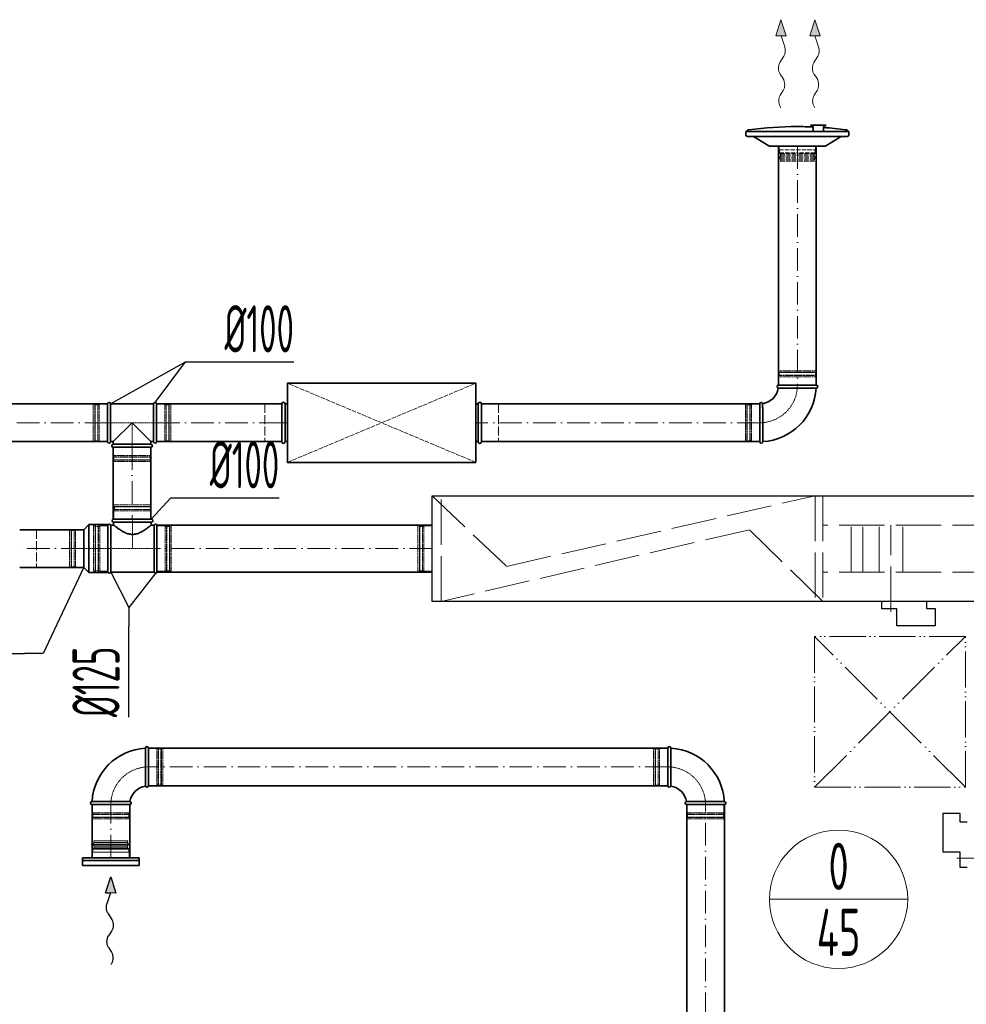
# Model space of a CAD drawing. Header units: millimetres. Extents: x -20688 to 44066, y -7315 to 67290.
# Tile 35 of 75: x 32606 to 35117, y 15352 to 17964. Entities that reach past the tile are written whole.
import ezdxf
from ezdxf.enums import TextEntityAlignment as Align

# ---------------------------------------------------------------- set-up
doc = ezdxf.new("R2010")
doc.units = ezdxf.units.MM
for name, pattern in [('ACAD_ISO02W100', [15, 12, -3]), ('ACAD_ISO05W100', [33, 24, -3, 0, -3, 0, -3]), ('ACAD_ISO10W100', [18, 12, -3, 0, -3]), ('phl_thick', [0])]:
    doc.linetypes.add(name, pattern=pattern)
for name, color, linetype, lineweight in [('VZT_01 SUP (PŘÍVOD) - OBRYS', 5, 'Continuous', 35), ('VZT_02 SUP (PŘÍVOD) - OSA', 5, 'ACAD_ISO10W100', 5), ('VZT_05 ETA (ODVOD) - OBRYS', 6, 'Continuous', 35), ('VZT_06 ETA (ODVOD) - OSA', 6, 'ACAD_ISO10W100', 5), ('VZT_21 ZAŘÍZENÍ - OBRYS', 1, 'Continuous', 30), ('VZT_22 ZAŘÍZENÍ - DETAIL', 8, 'Continuous', 5), ('VZT_30 DISTRIBUČNÍ PRVKY - OBRYS', 1, 'Continuous', 35), ('VZT_35 TLUMIČE HLUKU - OBRYS', 1, 'Continuous', 35), ('VZT_36 TLUMIČE HLUKU - OSA', 1, 'ACAD_ISO10W100', 5), ('VZT_37 TLUMIČE HLUKU - DETAIL', 8, 'ACAD_ISO02W100', 5), ('VZT_50 POPIS - OBECNE', 7, 'Continuous', 13), ('VZT_52 POPIS - DISTRIBUCE', 7, 'Continuous', 5), ('VZT_60_KOTY - DIMENZE', 7, 'Continuous', 5), ('VZT_POŽADAVKY NA STAVBU - PODHLEDY', 4, 'ACAD_ISO05W100', 5)]:
    doc.layers.add(name, color=color, linetype=linetype, lineweight=lineweight)
for name, color, linetype, lineweight, plot in [('VZT_03 SUP (PŘÍVOD) - NETISK', 8, 'ACAD_ISO02W100', 5, False), ('VZT_07 ETA (ODVOD) - NETISK', 8, 'ACAD_ISO02W100', 5, False), ('VZT_34 DISTRIBUČNÍ PRVKY - NETISK', 8, 'ACAD_ISO02W100', 5, False), ('VZT_39 TLUMIČE HLUKU - NETISK', 8, 'ACAD_ISO02W100', 5, False)]:
    doc.layers.add(name, color=color, linetype=linetype, lineweight=lineweight, plot=plot)
doc.styles.add('EVORA_125', font='isocp.shx', dxfattribs={"width": 0.6, "height": 125})
doc.styles.add('JS', font='isocp.shx', dxfattribs={"width": 0.6, "height": 125})

msp = doc.modelspace()

# ---------------------------------------------------------------- linework, layer by layer
at = {"color": 0, "lineweight": 13}
for p, q in [((34625.1, 17963.9), (34611.7, 17920.7)), ((34639.6, 17921.1), (34625.1, 17963.9)), ((34715.1, 17963.9), (34701.7, 17920.7)), ((34729.6, 17921.1), (34715.1, 17963.9)), ((34611.7, 17920.7), (34625.7, 17920.9)), ((34639.6, 17921.1), (34625.7, 17920.9)), ((34625.7, 17920.9), (34635.4, 17892.3)), ((34701.7, 17920.7), (34715.7, 17920.9)), ((34729.6, 17921.1), (34715.7, 17920.9)), ((34715.7, 17920.9), (34725.4, 17892.3)), ((34633.1, 17866.9), (34622.7, 17850.4)), ((34723.1, 17866.9), (34712.7, 17850.4)), ((34623.1, 17819.4), (34631.1, 17807.5)), ((34713.1, 17819.4), (34721.1, 17807.5)), ((34631.5, 17776.5), (34623.3, 17763.5)), ((34721.5, 17776.5), (34713.3, 17763.5))]:
    msp.add_line(p, q, dxfattribs=at)
at = {"lineweight": 13}
for p, q in [((34623.2, 17733.4), (34625.1, 17730.3)), ((34713.2, 17733.4), (34715.1, 17730.3))]:
    msp.add_line(p, q, dxfattribs=at)
at = {"color": 8, "lineweight": 5}
for points in [[(32803.9, 15781.3), (32802.4, 15785.2), (32847.6, 15785.2)], [(32802.9, 15781.1), (32847.6, 15781.1)], [(32891.3, 15781.3), (32892.8, 15785.2), (32847.6, 15785.2)], [(32892.3, 15781.1), (32847.6, 15781.1)], [(32799.1, 15740.2), (32799.1, 15755.2), (32896.1, 15755.2), (32896.1, 15740.2)], [(32800.1, 15763.1), (32847.6, 15763.1)], [(32802, 15765.8), (32847.6, 15765.8)], [(32803.7, 15769.4), (32847.6, 15769.4)], [(32891.5, 15769.4), (32847.6, 15769.4)], [(32893.1, 15765.8), (32847.6, 15765.8)], [(32895.1, 15763.1), (32847.6, 15763.1)], [(32799.1, 15740.2), (32896.1, 15740.2)]]:
    msp.add_lwpolyline(points, dxfattribs=at)
for points in [[(32795.5, 15775.1), (32801.2, 15776.5, -0.060863), (32801.8, 15776.6), (32847.6, 15776.6)], [(32795.5, 15775.1), (32801.4, 15773.7, 0.058981), (32802, 15773.6), (32847.6, 15773.6)], [(32800.1, 15755.2), (32800.1, 15763.1, -0.291473), (32801.6, 15765.5, -0.291473)], [(32899.7, 15775.1), (32894, 15776.5, 0.060863), (32893.3, 15776.6), (32847.6, 15776.6)], [(32899.7, 15775.1), (32893.8, 15773.7, -0.058981), (32893.2, 15773.6), (32847.6, 15773.6)], [(32895.1, 15755.2), (32895.1, 15763.1, 0.291473), (32893.6, 15765.5, 0.291473)]]:
    msp.add_lwpolyline(points, format="xyb", dxfattribs=at)
for centre, radius, start, end in [((32811.9, 15775.8), 10.5, 149.7176, 217.8378), ((32883.2, 15775.8), 10.5, 322.1622, 30.2824), ((32799.8, 15768.9), 3.88, 297.4993, 6.6735), ((32895.4, 15768.9), 3.88, 173.3265, 242.5007)]:
    msp.add_arc(centre, radius, start, end, dxfattribs=at)
at = {"color": 0, "lineweight": 13}
for centre, start_param, end_param in [((34623.6, 17882.2), 3.908129, 5.191299), ((34713.6, 17882.2), 3.908129, 5.191299), ((34632.2, 17835), 0.766537, 2.375056), ((34722.2, 17835), 0.766537, 2.375056), ((34622, 17791.8), 3.908129, 5.516649), ((34712, 17791.8), 3.908129, 5.516649), ((34632.9, 17748.2), 0.766537, 2.320574), ((34722.9, 17748.2), 0.766537, 2.320574)]:
    msp.add_ellipse(centre, major_axis=(-0.3, 21.5), ratio=0.625, start_param=start_param, end_param=end_param, dxfattribs=at)
for points in [[(34639.6, 17921.1), (34611.7, 17920.7), (34625.1, 17963.9)], [(34729.6, 17921.1), (34701.7, 17920.7), (34715.1, 17963.9)]]:
    msp.add_solid(points, dxfattribs=at)
at = {"layer": 'VZT_01 SUP (PŘÍVOD) - OBRYS'}
for p, q in [((34619, 16994.5), (34719, 16994.5)), ((34719, 16986.5), (34668.8, 16986.5)), ((32838.8, 16944.5), (32838.8, 16844.5)), ((32846.8, 16944.5), (32846.8, 16844.5)), ((32846.8, 16944.5), (32960.8, 16944.5)), ((32960.8, 16944.5), (32960.8, 16844.5)), ((32968.8, 16944.5), (32968.8, 16844.5)), ((34569, 16844.5), (34569, 16944.5)), ((32853.9, 16844.5), (32903.9, 16894.5)), ((32903.9, 16894.5), (32953.9, 16844.5)), ((34577, 16844.5), (34577, 16894.7)), ((32846.8, 16844.5), (32853.9, 16844.5)), ((32853.9, 16837.5), (32853.9, 16844.5)), ((32953.9, 16837.5), (32853.9, 16837.5)), ((32953.9, 16829.5), (32853.9, 16829.5)), ((32953.9, 16837.5), (32953.9, 16844.5)), ((32953.9, 16844.5), (32960.8, 16844.5)), ((32776, 16610.8), (32789.5, 16624.3)), ((32789.5, 16624.3), (32789.5, 16497.3)), ((32840, 16624.3), (32789.5, 16624.3)), ((32840, 16624.3), (32840, 16497.3)), ((32840, 16623.3), (32840, 16498.3)), ((32847.7, 16623.3), (32847.7, 16498.3)), ((32847.7, 16623.3), (32855, 16623.3)), ((32955, 16638.8), (32855, 16638.8)), ((32955, 16630.8), (32855, 16630.8)), ((32855, 16630.8), (32855, 16623.3)), ((32955, 16630.8), (32955, 16623.3)), ((32955, 16623.3), (32962.4, 16623.3)), ((32962.4, 16498.3), (32962.4, 16623.3)), ((32970, 16623.3), (32970, 16498.3)), ((32776, 16610.8), (32776, 16510.8)), ((32776, 16510.8), (32789.5, 16497.3)), ((32840, 16497.3), (32789.5, 16497.3)), ((32847.7, 16498.3), (32962.4, 16498.3))]:
    msp.add_line(p, q, dxfattribs=at)
for points in [[(34619, 16994.5), (34619, 17628.3)], [(34719, 16994.5), (34719, 17628.3)], [(32499.7, 16944.5), (32838.8, 16944.5)], [(32968.8, 16944.5), (33301.1, 16944.5)], [(33831.1, 16944.5), (34569, 16944.5)], [(32499.7, 16844.5), (32838.8, 16844.5)], [(32853.9, 16638.8), (32853.9, 16829.5)], [(32953.9, 16638.8), (32953.9, 16829.5)], [(32968.8, 16844.5), (33301.1, 16844.5)], [(33831.1, 16844.5), (34569, 16844.5)], [(32970, 16623.3), (33700.1, 16623.3)], [(32605.8, 16610.8), (32776, 16610.8)], [(32605.8, 16510.8), (32776, 16510.8)], [(32970, 16498.3), (33700.1, 16498.3)]]:
    msp.add_lwpolyline(points, dxfattribs=at)
for centre, radius, start, end in [((34569, 16994.5), 50, 279.1478, 350.8522), ((34569, 16994.5), 150, 273.0572, 356.9428), ((34619, 16990.5), 4, 90, 260.8522), ((34719, 16990.5), 4, 270, 90), ((32842.8, 16944.5), 4, 0, 180), ((32964.8, 16944.5), 4, 0, 180), ((34573, 16944.5), 4, 9.1478, 180), ((32842.8, 16844.5), 4, 180, 0), ((32853.9, 16833.5), 4, 90, 270), ((32953.9, 16833.5), 4, 270, 90), ((32964.8, 16844.5), 4, 180, 0), ((34573, 16844.5), 4, 180, 0), ((32843.8, 16621.6), 4.17, 23.4678, 156.5322), ((32855, 16634.8), 4, 90, 270), ((32955, 16634.8), 4, 270, 90), ((32966.2, 16621.6), 4.17, 23.4678, 156.5322), ((32843.8, 16499.9), 4.17, 203.4678, 336.5322), ((32966.2, 16499.9), 4.17, 203.4678, 336.5322)]:
    msp.add_arc(centre, radius, start, end, dxfattribs=at)
for points, knots in [([(34618.3, 16986.5), (34618.3, 16986.5), (34619.4, 16986.5), (34623.9, 16986.5), (34627.4, 16986.5), (34636.3, 16986.5), (34641.6, 16986.5), (34653.6, 16986.5), (34660, 16986.5), (34667.3, 16986.5), (34668.1, 16986.5), (34668.8, 16986.5)], [157.874915, 157.874915, 157.874915, 157.874915, 176.103874, 176.103874, 195.460379, 195.460379, 215.101284, 215.101284, 234.82164, 234.82164, 237.034743, 237.034743, 237.034743, 237.034743]), ([(34577, 16894.7), (34577, 16901), (34577, 16907.3), (34577, 16919.4), (34577, 16925), (34576.9, 16934.5), (34576.9, 16938.3), (34576.9, 16943.6), (34576.9, 16945), (34576.9, 16945.1), (34576.9, 16945.1), (34576.9, 16945.1)], [78.71119, 78.71119, 78.71119, 78.71119, 97.804615, 97.804615, 117.523893, 117.523893, 137.264303, 137.264303, 156.831737, 156.831737, 157.874915, 157.874915, 157.874915, 157.874915]), ([(32955, 16623.3), (32955, 16623.3), (32954.9, 16623.2), (32954.6, 16622.9), (32954.3, 16622.7), (32953.7, 16622.2), (32953.2, 16621.9), (32952.2, 16621.1), (32951.7, 16620.6), (32950.4, 16619.6), (32949.6, 16619), (32948.1, 16617.8), (32947.2, 16617.2), (32945.4, 16615.9), (32944.4, 16615.2), (32942.5, 16613.7), (32941.4, 16613), (32939.3, 16611.6), (32938.1, 16610.8), (32935.7, 16609.2), (32934.4, 16608.4), (32931.8, 16606.8), (32930.4, 16606), (32927.6, 16604.5), (32926.1, 16603.8), (32921.6, 16601.7), (32918.4, 16600.4), (32913.5, 16599.2), (32911.8, 16598.8), (32908.4, 16598.4), (32906.7, 16598.3), (32903.3, 16598.3), (32901.6, 16598.4), (32898.2, 16598.8), (32896.6, 16599.2), (32891.6, 16600.4), (32888.5, 16601.7), (32883.9, 16603.8), (32882.5, 16604.5), (32879.6, 16606), (32878.2, 16606.8), (32875.6, 16608.4), (32874.3, 16609.2), (32871.9, 16610.8), (32870.7, 16611.6), (32868.6, 16613), (32867.6, 16613.7), (32865.6, 16615.2), (32864.6, 16615.9), (32862.8, 16617.2), (32862, 16617.8), (32860.4, 16619), (32859.7, 16619.6), (32858.4, 16620.6), (32857.8, 16621.1), (32856.8, 16621.9), (32856.4, 16622.2), (32855.7, 16622.7), (32855.4, 16622.9), (32855.1, 16623.2), (32855, 16623.3), (32855, 16623.3)], [80.753728, 80.753728, 80.753728, 80.753728, 85.721109, 85.721109, 90.68849, 90.68849, 95.655871, 95.655871, 100.623252, 100.623252, 105.590633, 105.590633, 110.558015, 110.558015, 115.525396, 115.525396, 120.492777, 120.492777, 125.619612, 125.619612, 130.746447, 130.746447, 135.873281, 135.873281, 141.000116, 141.000116, 151.253786, 151.253786, 156.38062, 156.38062, 161.507455, 161.507455, 166.63429, 166.63429, 171.761125, 171.761125, 182.014794, 182.014794, 187.141629, 187.141629, 192.268464, 192.268464, 197.395298, 197.395298, 202.522133, 202.522133, 207.489514, 207.489514, 212.456896, 212.456896, 217.424277, 217.424277, 222.391658, 222.391658, 227.359039, 227.359039, 232.32642, 232.32642, 237.293801, 237.293801, 242.261183, 242.261183, 242.261183, 242.261183])]:
    msp.add_open_spline(points, degree=3, knots=knots, dxfattribs=at)
at = {"layer": 'VZT_02 SUP (PŘÍVOD) - OSA', "ltscale": 5}
for points in [[(34669, 17628.3), (34669, 16994.5)], [(32838.8, 16894.5), (32499.7, 16894.5)], [(33301.1, 16894.5), (32968.8, 16894.5)], [(34569, 16894.5), (33831.1, 16894.5)], [(32903.9, 16829.5), (32903.9, 16638.8)], [(32776, 16560.8), (32605.8, 16560.8)], [(33700.1, 16560.8), (32970, 16560.8)]]:
    msp.add_lwpolyline(points, dxfattribs=at)
at = {"layer": 'VZT_02 SUP (PŘÍVOD) - OSA', "ltscale": 0.3}
msp.add_lwpolyline([(34669, 16994.5), (34669, 16994.5, -0.414214), (34569, 16894.5), (34569, 16894.5)], format="xyb", dxfattribs=at)
for points in [[(32838.8, 16894.5), (32968.8, 16894.5)], [(32903.9, 16829.5), (32903.8, 16894.5)], [(32905, 16638.8), (32905, 16560.8)], [(32840, 16560.8), (32776, 16560.8)], [(32840, 16560.8), (32970, 16560.8)]]:
    msp.add_lwpolyline(points, dxfattribs=at)
at = {"layer": 'VZT_03 SUP (PŘÍVOD) - NETISK', "ltscale": 0.4}
for p, q in [((34718, 17032.5), (34620, 17032.5)), ((34620, 17032.5), (34620, 17028.5)), ((34718, 17032.5), (34718, 17028.5)), ((34719, 17028), (34619, 17028)), ((34619, 17028), (34619, 17027.5)), ((34719, 17027.5), (34619, 17027.5)), ((34719, 17020.5), (34619, 17020.5)), ((34619, 17020.5), (34619, 17020)), ((34719, 17020), (34619, 17020)), ((34718, 17028.5), (34620, 17028.5)), ((34718, 17016.5), (34620, 17016.5)), ((34620, 17016.5), (34620, 16994.5)), ((34621, 17028.5), (34621, 17028)), ((34621, 17027.5), (34621, 17020.5)), ((34621, 17020), (34621, 17016.5)), ((34717, 17028.5), (34717, 17028)), ((34717, 17027.5), (34717, 17020.5)), ((34717, 17020), (34717, 17016.5)), ((34718, 17016.5), (34718, 16994.5)), ((34719, 17028), (34719, 17027.5)), ((34719, 17020.5), (34719, 17020)), ((32800.8, 16943.5), (32800.8, 16845.5)), ((32800.8, 16943.5), (32804.8, 16943.5)), ((32804.8, 16943.5), (32804.8, 16845.5)), ((32804.8, 16942.5), (32805.3, 16942.5)), ((32805.3, 16944.5), (32805.3, 16844.5)), ((32805.3, 16944.5), (32805.8, 16944.5)), ((32805.8, 16944.5), (32805.8, 16844.5)), ((32805.8, 16942.5), (32812.8, 16942.5)), ((32812.8, 16944.5), (32812.8, 16844.5)), ((32812.8, 16944.5), (32813.3, 16944.5)), ((32813.3, 16944.5), (32813.3, 16844.5)), ((32813.3, 16942.5), (32816.8, 16942.5)), ((32816.8, 16943.5), (32816.8, 16845.5)), ((32816.8, 16943.5), (32838.8, 16943.5)), ((32968.8, 16943.5), (32990.8, 16943.5)), ((32990.8, 16943.5), (32990.8, 16845.5)), ((32990.8, 16942.5), (32994.3, 16942.5)), ((32994.3, 16944.5), (32994.3, 16844.5)), ((32994.3, 16944.5), (32994.8, 16944.5)), ((32994.8, 16944.5), (32994.8, 16844.5)), ((32994.8, 16942.5), (33001.8, 16942.5)), ((33001.8, 16944.5), (33001.8, 16844.5)), ((33001.8, 16944.5), (33002.3, 16944.5)), ((33002.3, 16944.5), (33002.3, 16844.5)), ((33002.3, 16942.5), (33002.8, 16942.5)), ((33002.8, 16943.5), (33002.8, 16845.5)), ((33002.8, 16943.5), (33006.8, 16943.5)), ((33006.8, 16943.5), (33006.8, 16845.5)), ((34531, 16845.5), (34531, 16943.5)), ((34535, 16943.5), (34531, 16943.5)), ((34535, 16845.5), (34535, 16943.5)), ((34535.5, 16942.5), (34535, 16942.5)), ((34535.5, 16844.5), (34535.5, 16944.5)), ((34536, 16944.5), (34535.5, 16944.5)), ((34536, 16844.5), (34536, 16944.5)), ((34543, 16942.5), (34536, 16942.5)), ((34543, 16844.5), (34543, 16944.5)), ((34543.5, 16944.5), (34543, 16944.5)), ((34543.5, 16844.5), (34543.5, 16944.5)), ((34547, 16942.5), (34543.5, 16942.5)), ((34547, 16845.5), (34547, 16943.5)), ((34569, 16943.5), (34547, 16943.5)), ((32800.8, 16845.5), (32804.8, 16845.5)), ((32804.8, 16846.5), (32805.3, 16846.5)), ((32805.3, 16844.5), (32805.8, 16844.5)), ((32805.8, 16846.5), (32812.8, 16846.5)), ((32812.8, 16844.5), (32813.3, 16844.5)), ((32813.3, 16846.5), (32816.8, 16846.5)), ((32816.8, 16845.5), (32838.8, 16845.5)), ((32854.9, 16829.5), (32854.9, 16807.5)), ((32952.9, 16829.5), (32952.9, 16807.5)), ((32968.8, 16845.5), (32990.8, 16845.5)), ((32990.8, 16846.5), (32994.3, 16846.5)), ((32994.3, 16844.5), (32994.8, 16844.5)), ((32994.8, 16846.5), (33001.8, 16846.5)), ((33001.8, 16844.5), (33002.3, 16844.5)), ((33002.3, 16846.5), (33002.8, 16846.5)), ((33002.8, 16845.5), (33006.8, 16845.5)), ((34535, 16845.5), (34531, 16845.5)), ((34535.5, 16846.5), (34535, 16846.5)), ((34536, 16844.5), (34535.5, 16844.5)), ((34543, 16846.5), (34536, 16846.5)), ((34543.5, 16844.5), (34543, 16844.5)), ((34547, 16846.5), (34543.5, 16846.5)), ((34569, 16845.5), (34547, 16845.5)), ((32953.9, 16804), (32853.9, 16804)), ((32853.9, 16804), (32853.9, 16803.5)), ((32953.9, 16803.5), (32853.9, 16803.5)), ((32953.9, 16796.5), (32853.9, 16796.5)), ((32853.9, 16796.5), (32853.9, 16796)), ((32952.9, 16807.5), (32854.9, 16807.5)), ((32855.9, 16807.5), (32855.9, 16804)), ((32855.9, 16803.5), (32855.9, 16796.5)), ((32951.9, 16807.5), (32951.9, 16804)), ((32951.9, 16803.5), (32951.9, 16796.5)), ((32953.9, 16804), (32953.9, 16803.5)), ((32953.9, 16796.5), (32953.9, 16796)), ((32953.9, 16796), (32853.9, 16796)), ((32952.9, 16795.5), (32854.9, 16795.5)), ((32854.9, 16795.5), (32854.9, 16791.5)), ((32952.9, 16791.5), (32854.9, 16791.5)), ((32855.9, 16796), (32855.9, 16795.5)), ((32951.9, 16796), (32951.9, 16795.5)), ((32952.9, 16795.5), (32952.9, 16791.5)), ((32955, 16672.3), (32855, 16672.3)), ((32855, 16671.8), (32855, 16672.3)), ((32955, 16671.8), (32855, 16671.8)), ((32954, 16676.8), (32856, 16676.8)), ((32856, 16672.8), (32856, 16676.8)), ((32954, 16672.8), (32856, 16672.8)), ((32857, 16672.3), (32857, 16672.8)), ((32857, 16664.8), (32857, 16671.8)), ((32953, 16672.3), (32953, 16672.8)), ((32953, 16664.8), (32953, 16671.8)), ((32954, 16672.8), (32954, 16676.8)), ((32955, 16671.8), (32955, 16672.3)), ((32955, 16664.8), (32855, 16664.8)), ((32855, 16664.3), (32855, 16664.8)), ((32955, 16664.3), (32855, 16664.3)), ((32954, 16660.8), (32856, 16660.8)), ((32856, 16638.8), (32856, 16660.8)), ((32857, 16660.8), (32857, 16664.3)), ((32953, 16660.8), (32953, 16664.3)), ((32954, 16638.8), (32954, 16660.8)), ((32955, 16664.3), (32955, 16664.8)), ((32802, 16620.8), (32802, 16500.8)), ((32806, 16620.8), (32802, 16620.8)), ((32806, 16620.8), (32806, 16500.8)), ((32806.5, 16619.8), (32806, 16619.8)), ((32806.5, 16621.8), (32806.5, 16499.8)), ((32807, 16621.8), (32806.5, 16621.8)), ((32807, 16621.8), (32807, 16499.8)), ((32814, 16619.8), (32807, 16619.8)), ((32814, 16621.8), (32814, 16499.8)), ((32814.5, 16621.8), (32814, 16621.8)), ((32814.5, 16621.8), (32814.5, 16499.8)), ((32818, 16619.8), (32814.5, 16619.8)), ((32818, 16620.8), (32818, 16500.8)), ((32840, 16620.8), (32818, 16620.8)), ((32992, 16620.8), (32970, 16620.8)), ((32992, 16620.8), (32992, 16500.8)), ((32995.5, 16619.8), (32992, 16619.8)), ((32995.5, 16621.8), (32995.5, 16499.8)), ((32996, 16621.8), (32995.5, 16621.8)), ((32996, 16621.8), (32996, 16499.8)), ((33003, 16619.8), (32996, 16619.8)), ((33003, 16621.8), (33003, 16499.8)), ((33003.5, 16621.8), (33003, 16621.8)), ((33003.5, 16621.8), (33003.5, 16499.8)), ((33004, 16619.8), (33003.5, 16619.8)), ((33004, 16620.8), (33004, 16500.8)), ((33008, 16620.8), (33004, 16620.8)), ((33008, 16620.8), (33008, 16500.8)), ((32738, 16511.8), (32738, 16609.8)), ((32738, 16609.8), (32742, 16609.8)), ((32742, 16511.8), (32742, 16609.8)), ((32742, 16608.8), (32742.5, 16608.8)), ((32742.5, 16510.8), (32742.5, 16610.8)), ((32742.5, 16610.8), (32743, 16610.8)), ((32743, 16510.8), (32743, 16610.8)), ((32743, 16608.8), (32750, 16608.8)), ((32750, 16510.8), (32750, 16610.8)), ((32750, 16610.8), (32750.5, 16610.8)), ((32750.5, 16510.8), (32750.5, 16610.8)), ((32750.5, 16608.8), (32754, 16608.8)), ((32754, 16511.8), (32754, 16609.8)), ((32754, 16609.8), (32776, 16609.8)), ((32738, 16511.8), (32742, 16511.8)), ((32742, 16512.8), (32742.5, 16512.8)), ((32742.5, 16510.8), (32743, 16510.8)), ((32743, 16512.8), (32750, 16512.8)), ((32750, 16510.8), (32750.5, 16510.8)), ((32750.5, 16512.8), (32754, 16512.8)), ((32754, 16511.8), (32776, 16511.8)), ((32806, 16500.8), (32802, 16500.8)), ((32806.5, 16501.8), (32806, 16501.8)), ((32807, 16499.8), (32806.5, 16499.8)), ((32814, 16501.8), (32807, 16501.8)), ((32814.5, 16499.8), (32814, 16499.8)), ((32818, 16501.8), (32814.5, 16501.8)), ((32840, 16500.8), (32818, 16500.8)), ((32992, 16500.8), (32970, 16500.8)), ((32995.5, 16501.8), (32992, 16501.8)), ((32996, 16499.8), (32995.5, 16499.8)), ((33003, 16501.8), (32996, 16501.8)), ((33003.5, 16499.8), (33003, 16499.8)), ((33004, 16501.8), (33003.5, 16501.8)), ((33008, 16500.8), (33004, 16500.8))]:
    msp.add_line(p, q, dxfattribs=at)
at = {"layer": 'VZT_05 ETA (ODVOD) - OBRYS'}
for p, q in [((32939.7, 16031.5), (32939.7, 15981.3)), ((32947.7, 16031.5), (32947.7, 15931.5)), ((34325.3, 16031.5), (34325.3, 15931.5)), ((34333.3, 16031.5), (34333.3, 15981.3)), ((32797.7, 15889.5), (32847.9, 15889.5)), ((34475.3, 15889.5), (34425.2, 15889.5)), ((32897.7, 15881.5), (32797.7, 15881.5)), ((34375.3, 15881.5), (34475.3, 15881.5))]:
    msp.add_line(p, q, dxfattribs=at)
for points in [[(32947.7, 16031.5), (34325.3, 16031.5)], [(32947.7, 15931.5), (34325.3, 15931.5)], [(32797.7, 15880.5), (32797.7, 15741.3)], [(32897.7, 15880.5), (32897.7, 15741.3)]]:
    msp.add_lwpolyline(points, dxfattribs=at)
at = {"layer": 'VZT_05 ETA (ODVOD) - OBRYS', "elevation": 0}
for points in [[(34375.3, 15881.5), (34375.3, 14241.6)], [(34475.3, 15881.5), (34475.3, 14241.6)]]:
    msp.add_lwpolyline(points, dxfattribs=at)
at = {"layer": 'VZT_05 ETA (ODVOD) - OBRYS'}
for centre, radius, start, end in [((32947.7, 15881.5), 150, 93.0572, 176.9428), ((32943.7, 16031.5), 4, 0, 180), ((34329.3, 16031.5), 4, 0, 180), ((34325.3, 15881.5), 150, 3.0572, 86.9428), ((32947.7, 15881.5), 50, 99.1478, 170.8522), ((32943.7, 15931.5), 4, 189.1478, 0), ((34329.3, 15931.5), 4, 180, 350.8522), ((34325.3, 15881.5), 50, 9.1478, 80.8522), ((32797.7, 15885.5), 4, 90, 270), ((32897.7, 15885.5), 4, 270, 80.8522), ((34375.3, 15885.5), 4, 99.1478, 270), ((34475.3, 15885.5), 4, 270, 90)]:
    msp.add_arc(centre, radius, start, end, dxfattribs=at)
for points, knots in [([(32939.7, 15981.3), (32939.7, 15975), (32939.7, 15968.6), (32939.7, 15956.6), (32939.7, 15951), (32939.8, 15941.5), (32939.8, 15937.7), (32939.8, 15932.4), (32939.8, 15931), (32939.8, 15930.8), (32939.8, 15930.8), (32939.8, 15930.8)], [78.71119, 78.71119, 78.71119, 78.71119, 97.804615, 97.804615, 117.523893, 117.523893, 137.264303, 137.264303, 156.831737, 156.831737, 157.874915, 157.874915, 157.874915, 157.874915]), ([(34333.3, 15981.3), (34333.3, 15975), (34333.3, 15968.6), (34333.3, 15956.6), (34333.3, 15951), (34333.3, 15941.5), (34333.3, 15937.7), (34333.3, 15932.4), (34333.3, 15931), (34333.3, 15930.8), (34333.3, 15930.8), (34333.3, 15930.8)], [78.71119, 78.71119, 78.71119, 78.71119, 97.804615, 97.804615, 117.523893, 117.523893, 137.264303, 137.264303, 156.831737, 156.831737, 157.874915, 157.874915, 157.874915, 157.874915]), ([(32898.4, 15889.4), (32898.4, 15889.4), (32897.3, 15889.4), (32892.8, 15889.4), (32889.3, 15889.5), (32880.4, 15889.5), (32875.1, 15889.5), (32863.1, 15889.5), (32856.7, 15889.5), (32849.4, 15889.5), (32848.6, 15889.5), (32847.9, 15889.5)], [157.874915, 157.874915, 157.874915, 157.874915, 176.103874, 176.103874, 195.460379, 195.460379, 215.101284, 215.101284, 234.82164, 234.82164, 237.034743, 237.034743, 237.034743, 237.034743]), ([(34374.7, 15889.4), (34374.7, 15889.4), (34375.8, 15889.4), (34380.3, 15889.4), (34383.8, 15889.5), (34392.6, 15889.5), (34398, 15889.5), (34409.9, 15889.5), (34416.4, 15889.5), (34423.7, 15889.5), (34424.4, 15889.5), (34425.2, 15889.5)], [157.874915, 157.874915, 157.874915, 157.874915, 176.103874, 176.103874, 195.460379, 195.460379, 215.101284, 215.101284, 234.82164, 234.82164, 237.034743, 237.034743, 237.034743, 237.034743])]:
    msp.add_open_spline(points, degree=3, knots=knots, dxfattribs=at)
at = {"layer": 'VZT_06 ETA (ODVOD) - OSA', "ltscale": 0.3}
for points in [[(32847.7, 15881.5), (32847.7, 15881.5, -0.414214), (32947.7, 15981.5), (32947.7, 15981.5)], [(34425.3, 15881.5), (34425.3, 15881.5, 0.414214), (34325.3, 15981.5), (34325.3, 15981.5)]]:
    msp.add_lwpolyline(points, format="xyb", dxfattribs=at)
at = {"layer": 'VZT_06 ETA (ODVOD) - OSA', "ltscale": 5}
for points in [[(34325.3, 15981.5), (32947.7, 15981.5)], [(32847.7, 15741.3), (32847.7, 15880.5)]]:
    msp.add_lwpolyline(points, dxfattribs=at)
at = {"layer": 'VZT_06 ETA (ODVOD) - OSA', "ltscale": 5, "elevation": 0}
msp.add_lwpolyline([(34425.3, 14241.6), (34425.3, 15881.5)], dxfattribs=at)
at = {"layer": 'VZT_07 ETA (ODVOD) - NETISK', "ltscale": 0.4}
for p, q in [((33662.1, 16620.8), (33662.1, 16500.8)), ((33666.1, 16620.8), (33662.1, 16620.8)), ((33666.1, 16620.8), (33666.1, 16500.8)), ((33666.6, 16619.8), (33666.1, 16619.8)), ((33666.6, 16621.8), (33666.6, 16499.8)), ((33667.1, 16621.8), (33666.6, 16621.8)), ((33667.1, 16621.8), (33667.1, 16499.8)), ((33674.1, 16619.8), (33667.1, 16619.8)), ((33674.1, 16621.8), (33674.1, 16499.8)), ((33674.6, 16621.8), (33674.1, 16621.8)), ((33674.6, 16621.8), (33674.6, 16499.8)), ((33678.1, 16619.8), (33674.6, 16619.8)), ((33678.1, 16620.8), (33678.1, 16500.8)), ((33700.1, 16620.8), (33678.1, 16620.8)), ((33666.1, 16500.8), (33662.1, 16500.8)), ((33666.6, 16501.8), (33666.1, 16501.8)), ((33667.1, 16499.8), (33666.6, 16499.8)), ((33674.1, 16501.8), (33667.1, 16501.8)), ((33674.6, 16499.8), (33674.1, 16499.8)), ((33678.1, 16501.8), (33674.6, 16501.8)), ((33700.1, 16500.8), (33678.1, 16500.8)), ((32947.7, 16030.5), (32969.7, 16030.5)), ((32969.7, 16030.5), (32969.7, 15932.5)), ((32969.7, 16029.5), (32973.2, 16029.5)), ((32973.2, 16031.5), (32973.2, 15931.5)), ((32973.2, 16031.5), (32973.7, 16031.5)), ((32973.7, 16031.5), (32973.7, 15931.5)), ((32973.7, 16029.5), (32980.7, 16029.5)), ((32980.7, 16031.5), (32980.7, 15931.5)), ((32980.7, 16031.5), (32981.2, 16031.5)), ((32981.2, 16031.5), (32981.2, 15931.5)), ((32981.2, 16029.5), (32981.7, 16029.5)), ((32981.7, 16030.5), (32981.7, 15932.5)), ((32981.7, 16030.5), (32985.7, 16030.5)), ((32985.7, 16030.5), (32985.7, 15932.5)), ((34287.3, 16030.5), (34287.3, 15932.5)), ((34291.3, 16030.5), (34287.3, 16030.5)), ((34291.3, 16030.5), (34291.3, 15932.5)), ((34291.8, 16029.5), (34291.3, 16029.5)), ((34291.8, 16031.5), (34291.8, 15931.5)), ((34292.3, 16031.5), (34291.8, 16031.5)), ((34292.3, 16031.5), (34292.3, 15931.5)), ((34299.3, 16029.5), (34292.3, 16029.5)), ((34299.3, 16031.5), (34299.3, 15931.5)), ((34299.8, 16031.5), (34299.3, 16031.5)), ((34299.8, 16031.5), (34299.8, 15931.5)), ((34303.3, 16029.5), (34299.8, 16029.5)), ((34303.3, 16030.5), (34303.3, 15932.5)), ((34325.3, 16030.5), (34303.3, 16030.5)), ((32947.7, 15932.5), (32969.7, 15932.5)), ((32969.7, 15933.5), (32973.2, 15933.5)), ((32973.2, 15931.5), (32973.7, 15931.5)), ((32973.7, 15933.5), (32980.7, 15933.5)), ((32980.7, 15931.5), (32981.2, 15931.5)), ((32981.2, 15933.5), (32981.7, 15933.5)), ((32981.7, 15932.5), (32985.7, 15932.5)), ((34291.3, 15932.5), (34287.3, 15932.5)), ((34291.8, 15933.5), (34291.3, 15933.5)), ((34292.3, 15931.5), (34291.8, 15931.5)), ((34299.3, 15933.5), (34292.3, 15933.5)), ((34299.8, 15931.5), (34299.3, 15931.5)), ((34303.3, 15933.5), (34299.8, 15933.5)), ((34325.3, 15932.5), (34303.3, 15932.5)), ((32798.7, 15859.5), (32798.7, 15881.5)), ((32798.7, 15859.5), (32896.7, 15859.5)), ((32799.7, 15856), (32799.7, 15859.5)), ((32895.7, 15856), (32895.7, 15859.5)), ((32896.7, 15859.5), (32896.7, 15881.5)), ((34376.3, 15859.5), (34376.3, 15881.5)), ((34474.3, 15859.5), (34376.3, 15859.5)), ((34377.3, 15856), (34377.3, 15859.5)), ((34473.3, 15856), (34473.3, 15859.5)), ((34474.3, 15859.5), (34474.3, 15881.5)), ((32797.7, 15856), (32897.7, 15856)), ((32797.7, 15855.5), (32797.7, 15856)), ((32797.7, 15855.5), (32897.7, 15855.5)), ((32797.7, 15848.5), (32897.7, 15848.5)), ((32797.7, 15848), (32797.7, 15848.5)), ((32797.7, 15848), (32897.7, 15848)), ((32798.7, 15847.5), (32896.7, 15847.5)), ((32798.7, 15843.5), (32798.7, 15847.5)), ((32798.7, 15843.5), (32896.7, 15843.5)), ((32799.7, 15848.5), (32799.7, 15855.5)), ((32799.7, 15847.5), (32799.7, 15848)), ((32895.7, 15848.5), (32895.7, 15855.5)), ((32895.7, 15847.5), (32895.7, 15848)), ((32896.7, 15843.5), (32896.7, 15847.5)), ((32897.7, 15855.5), (32897.7, 15856)), ((32897.7, 15848), (32897.7, 15848.5)), ((34475.3, 15856), (34375.3, 15856)), ((34375.3, 15855.5), (34375.3, 15856)), ((34475.3, 15855.5), (34375.3, 15855.5)), ((34475.3, 15848.5), (34375.3, 15848.5)), ((34375.3, 15848), (34375.3, 15848.5)), ((34475.3, 15848), (34375.3, 15848)), ((34474.3, 15847.5), (34376.3, 15847.5)), ((34376.3, 15843.5), (34376.3, 15847.5)), ((34474.3, 15843.5), (34376.3, 15843.5)), ((34377.3, 15848.5), (34377.3, 15855.5)), ((34377.3, 15847.5), (34377.3, 15848)), ((34473.3, 15848.5), (34473.3, 15855.5)), ((34473.3, 15847.5), (34473.3, 15848)), ((34474.3, 15843.5), (34474.3, 15847.5)), ((34475.3, 15855.5), (34475.3, 15856)), ((34475.3, 15848), (34475.3, 15848.5))]:
    msp.add_line(p, q, dxfattribs=at)
at = {"layer": 'VZT_21 ZAŘÍZENÍ - OBRYS'}
msp.add_lwpolyline([(33700.1, 16700.8), (35200.1, 16700.8), (35200.1, 16420.8), (33700.1, 16420.8)], close=True, dxfattribs=at)
msp.add_lwpolyline([(35011.8, 16420.8), (35011.8, 16402.2), (35034.3, 16402.2), (35034.3, 16355.6), (34932.7, 16355.6), (34932.7, 16400.9), (34892.7, 16400.9), (34892.7, 16420.8)], dxfattribs=at)
at = {"layer": 'VZT_21 ZAŘÍZENÍ - OBRYS', "elevation": 0}
msp.add_lwpolyline([(35119.7, 15835.1), (35101.1, 15835.1), (35101.1, 15857.6), (35054.5, 15857.6), (35054.5, 15755.9), (35099.9, 15755.9), (35099.9, 15716), (35119.7, 15716)], dxfattribs=at)
at = {"layer": 'VZT_22 ZAŘÍZENÍ - DETAIL', "linetype": 'ACAD_ISO02W100', "lineweight": 5, "ltscale": 10}
for points in [[(33700.1, 16700.8), (33897.6, 16513.6), (34715.8, 16700.8)], [(33724.1, 16420.8), (33724.1, 16700.8)], [(34715.8, 16700.8), (34715.8, 16420.8)], [(34736.4, 16700.8), (34736.4, 16420.8)], [(35200.1, 16623.3), (34736.4, 16623.3)], [(34811.9, 16498.3), (34811.9, 16623.3)], [(34842.7, 16498.3), (34842.7, 16623.3)], [(34885.7, 16498.3), (34885.7, 16623.3)], [(34916.6, 16393.2), (34916.6, 16623.3)], [(34949, 16498.3), (34949, 16623.3)], [(34736.4, 16420.8), (34541.7, 16610.8), (33724.1, 16420.8)], [(35200.1, 16498.3), (34736.4, 16498.3)]]:
    msp.add_lwpolyline(points, dxfattribs=at)
at = {"layer": 'VZT_22 ZAŘÍZENÍ - DETAIL', "linetype": 'ACAD_ISO02W100', "lineweight": 5, "ltscale": 10, "elevation": 0}
msp.add_lwpolyline([(35092.1, 15739.8), (35322.2, 15739.8)], dxfattribs=at)
at = {"layer": 'VZT_30 DISTRIBUČNÍ PRVKY - OBRYS'}
for points in [[(34532.4, 17667.3), (34805.4, 17667.3), (34805.4, 17658.1, -0.414214), (34801.5, 17654.3), (34536.2, 17654.3, -0.414214), (34532.4, 17658.1), (34532.4, 17667.3)], [(34668.9, 17680.3, 0.0327), (34540.4, 17671.8), (34537.4, 17671.3, 0.36397), (34534.9, 17668.3), (34534.9, 17667.3)], [(34668.9, 17680.3, -0.010645), (34710.9, 17679.4, -0.010645)], [(34738.1, 17667.3), (34738.1, 17679.7, -0.267949), (34738.4, 17680.1), (34744.1, 17683.4, 0.267949), (34744.3, 17683.8), (34744.3, 17684.4), (34704.7, 17684.4), (34704.7, 17683.8, 0.267949), (34704.9, 17683.4), (34710.6, 17680.1, -0.267949), (34710.9, 17679.7), (34710.9, 17667.3)], [(34738.1, 17677.8, -0.015115), (34797.4, 17671.8), (34800.4, 17671.3, -0.36397), (34802.9, 17668.3), (34802.9, 17667.3)], [(34785, 17654.3), (34744.6, 17628.9, -0.141374), (34742.6, 17628.3), (34595.2, 17628.3, -0.141374), (34593.2, 17628.9), (34552.8, 17654.3)]]:
    msp.add_lwpolyline(points, format="xyb", dxfattribs=at)
msp.add_lwpolyline([(32772.6, 15720.2), (32922.6, 15720.2), (32922.6, 15740.2), (32772.6, 15740.2)], close=True, dxfattribs=at)
msp.add_lwpolyline([(32922.6, 15733.5), (32772.6, 15733.5)], dxfattribs=at)
at = {"layer": 'VZT_34 DISTRIBUČNÍ PRVKY - NETISK'}
for points in [[(34620.4, 17628.3), (34620.4, 17618.3), (34717.4, 17618.3), (34717.4, 17628.3)], [(34620.4, 17628.3), (34717.4, 17628.3)], [(34621.4, 17610.4), (34668.9, 17610.4)], [(34623.3, 17607.8), (34668.9, 17607.8)], [(34716.4, 17610.4), (34668.9, 17610.4)], [(34714.4, 17607.8), (34668.9, 17607.8)], [(34625.2, 17592.2), (34623.7, 17588.3), (34668.9, 17588.3)], [(34624.2, 17592.4), (34668.9, 17592.4)], [(34625, 17604.1), (34668.9, 17604.1)], [(34712.8, 17604.1), (34668.9, 17604.1)], [(34713.6, 17592.4), (34668.9, 17592.4)], [(34712.6, 17592.2), (34714.1, 17588.3), (34668.9, 17588.3)]]:
    msp.add_lwpolyline(points, dxfattribs=at)
for points in [[(34621.4, 17618.3), (34621.4, 17610.4, 0.291473), (34622.9, 17608, 0.291473)], [(34716.4, 17618.3), (34716.4, 17610.4, -0.291473), (34714.9, 17608, -0.291473)], [(34616.8, 17598.4), (34622.7, 17599.8, -0.058981), (34623.3, 17599.9), (34668.9, 17599.9)], [(34616.8, 17598.4), (34622.5, 17597, 0.060863), (34623.1, 17596.9), (34668.9, 17596.9)], [(34721, 17598.4), (34715.1, 17599.8, 0.058981), (34714.5, 17599.9), (34668.9, 17599.9)], [(34721, 17598.4), (34715.3, 17597, -0.060863), (34714.6, 17596.9), (34668.9, 17596.9)]]:
    msp.add_lwpolyline(points, format="xyb", dxfattribs=at)
for centre, radius, start, end in [((34621.1, 17604.6), 3.88, 353.3265, 62.5007), ((34716.7, 17604.6), 3.88, 117.4993, 186.6735), ((34633.2, 17597.7), 10.5, 142.1622, 210.2824), ((34704.5, 17597.7), 10.5, 329.7176, 37.8378)]:
    msp.add_arc(centre, radius, start, end, dxfattribs=at)
at = {"layer": 'VZT_35 TLUMIČE HLUKU - OBRYS'}
for p, q in [((33301.1, 16944.5), (33301.1, 16844.5)), ((33831.1, 16944.5), (33831.1, 16844.5))]:
    msp.add_line(p, q, dxfattribs=at)
msp.add_lwpolyline([(33816.1, 16789.5), (33316.1, 16789.5), (33316.1, 16999.5), (33816.1, 16999.5)], close=True, dxfattribs=at)
for points in [[(33310.1, 16944.5), (33310.1, 16844.5)], [(33310.1, 16944.5), (33316.1, 16944.5)], [(33822.1, 16944.5), (33816.1, 16944.5)], [(33822.1, 16944.5), (33822.1, 16844.5)], [(33310.1, 16844.5), (33316.1, 16844.5)], [(33822.1, 16844.5), (33816.1, 16844.5)]]:
    msp.add_lwpolyline(points, dxfattribs=at)
for centre, start, end in [((33305.6, 16944.5), 0, 180), ((33826.6, 16944.5), 0, 180), ((33305.6, 16844.5), 180, 0), ((33826.6, 16844.5), 180, 0)]:
    msp.add_arc(centre, 4.5, start, end, dxfattribs=at)
at = {"layer": 'VZT_36 TLUMIČE HLUKU - OSA', "ltscale": 5}
for points in [[(33301.1, 16894.5), (33316.1, 16894.5)], [(33831.1, 16894.5), (33816.1, 16894.5)], [(33831.1, 16894.5), (33816.1, 16894.5)], [(33831.1, 16894.5), (33816.1, 16894.5)]]:
    msp.add_lwpolyline(points, dxfattribs=at)
at = {"layer": 'VZT_37 TLUMIČE HLUKU - DETAIL', "lineweight": 5}
for points in [[(33816.1, 16789.5), (33316.1, 16999.5)], [(33316.1, 16789.5), (33816.1, 16999.5)]]:
    msp.add_lwpolyline(points, dxfattribs=at)
at = {"layer": 'VZT_39 TLUMIČE HLUKU - NETISK', "ltscale": 2}
for points in [[(33301.1, 16944.5), (33256.1, 16944.5), (33256.1, 16844.5), (33301.1, 16844.5)], [(33831.1, 16944.5), (33876.1, 16944.5), (33876.1, 16844.5), (33831.1, 16844.5)], [(32605.8, 16610.8), (32650.8, 16610.8), (32650.8, 16510.8), (32605.8, 16510.8)]]:
    msp.add_lwpolyline(points, dxfattribs=at)
at = {"layer": 'VZT_50 POPIS - OBECNE', "color": 0, "lineweight": -2}
for p, q in [((32833.1, 15647.4), (32847.6, 15690.2)), ((32847.6, 15690.2), (32861, 15647)), ((32833.1, 15647.4), (32847, 15647.2)), ((32847, 15647.2), (32837.3, 15618.6)), ((32861, 15647), (32847, 15647.2)), ((32839.6, 15593.2), (32850, 15576.7)), ((32849.6, 15545.7), (32841.6, 15533.8)), ((32841.2, 15502.8), (32849.3, 15489.8))]:
    msp.add_line(p, q, dxfattribs=at)
at = {"layer": 'VZT_50 POPIS - OBECNE'}
msp.add_line((32849.4, 15459.7), (32847.6, 15456.6), dxfattribs=at)
at = {"layer": 'VZT_50 POPIS - OBECNE', "color": 0, "lineweight": -2, "extrusion": (0, 0, -1)}
for centre, start_param, end_param in [((32849.1, 15608.5), 3.908129, 5.191299), ((32840.4, 15561.3), 0.766537, 2.375056), ((32850.7, 15518.1), 3.908129, 5.516649), ((32839.8, 15474.5), 0.766537, 2.320574)]:
    msp.add_ellipse(centre, major_axis=(0.3, 21.5), ratio=0.625, start_param=start_param, end_param=end_param, dxfattribs=at)
at = {"layer": 'VZT_50 POPIS - OBECNE', "color": 0, "lineweight": -2}
msp.add_solid([(32833.1, 15647.4), (32861, 15647), (32847.6, 15690.2)], dxfattribs=at)
at = {"layer": 'VZT_52 POPIS - DISTRIBUCE'}
msp.add_line((34594.9, 15630.3), (34961.7, 15630.3), dxfattribs=at)
msp.add_circle((34778.3, 15630.3), 183.4, dxfattribs=at)
at = {"layer": 'VZT_60_KOTY - DIMENZE', "linetype": 'ByBlock', "lineweight": -2}
for p, q in [((33045.9, 17056.3), (33095.9, 17056.3)), ((33007, 16695.7), (33057, 16695.7)), ((32895.8, 16404.1), (32895.8, 16354.1)), ((32668.3, 16282.8), (32618.3, 16282.8))]:
    msp.add_line(p, q, dxfattribs=at)
at = {"layer": 'VZT_60_KOTY - DIMENZE', "linetype": 'ByBlock', "lineweight": -2, "elevation": 0}
for points in [[(32846.8, 16944.5), (33045.9, 17056.3)], [(32964.8, 16948.5), (33045.9, 17056.3)], [(33045.9, 17056.3), (33045.9, 17056.3)], [(33045.9, 17056.3), (33045.9, 17056.3)], [(33095.9, 17056.3), (33333.5, 17056.3)], [(32955, 16638.8), (33007, 16695.7)], [(33007, 16695.7), (33007, 16695.7)], [(33007, 16695.7), (33007, 16695.7)], [(33057, 16695.7), (33294.5, 16695.7)], [(32847.7, 16498.3), (32895.8, 16404.1)], [(32970.6, 16500.8), (32895.8, 16404.1)], [(32895.8, 16404.1), (32895.8, 16404.1)], [(32895.8, 16113.5), (32895.8, 16354.1)]]:
    msp.add_lwpolyline(points, dxfattribs=at)
at = {"layer": 'VZT_60_KOTY - DIMENZE', "linetype": 'ByBlock', "lineweight": -2}
for points in [[(32776, 16511.8), (32668.3, 16282.8)], [(32380.7, 16282.8), (32618.3, 16282.8)]]:
    msp.add_lwpolyline(points, dxfattribs=at)
at = {"layer": 'VZT_POŽADAVKY NA STAVBU - PODHLEDY', "ltscale": 5}
for p, q in [((35114.6, 15927.4), (34714.6, 16327.4)), ((34714.6, 15927.4), (35114.6, 16327.4))]:
    msp.add_line(p, q, dxfattribs=at)
at = {"layer": 'VZT_POŽADAVKY NA STAVBU - PODHLEDY', "ltscale": 4}
for p, q in [((35114.6, 16327.4), (34714.6, 16327.4)), ((34714.6, 16327.4), (34714.6, 15927.4)), ((35114.6, 15927.4), (35114.6, 16327.4)), ((34714.6, 15927.4), (35114.6, 15927.4))]:
    msp.add_line(p, q, dxfattribs=at)

# ---------------------------------------------------------------- texts
at = {"layer": 'VZT_52 POPIS - DISTRIBUCE', "ltscale": 50, "style": 'JS', "width": 0.7}
for s, p in [('0', (34778.3, 15717.8)), ('45', (34778.3, 15542.8))]:
    msp.add_text(s, height=125, dxfattribs=at).set_placement(p, align=Align.MIDDLE_CENTER)
at = {"layer": 'VZT_60_KOTY - DIMENZE', "linetype": 'phl_thick', "char_height": 125, "style": 'EVORA_125'}
for insert, attachment_point in [((33333.5, 17206.3), 3), ((33294.5, 16845.7), 3), ((32380.7, 16432.8), 1)]:
    msp.add_mtext('%%C100', dxfattribs=dict(at, insert=insert, attachment_point=attachment_point))
at = {"layer": 'VZT_60_KOTY - DIMENZE', "linetype": 'phl_thick', "insert": (32745.8, 16113.5), "char_height": 125, "attachment_point": 1, "rotation": 90, "style": 'EVORA_125'}
msp.add_mtext('%%C125', dxfattribs=at)

doc.saveas('drawing.dxf')
